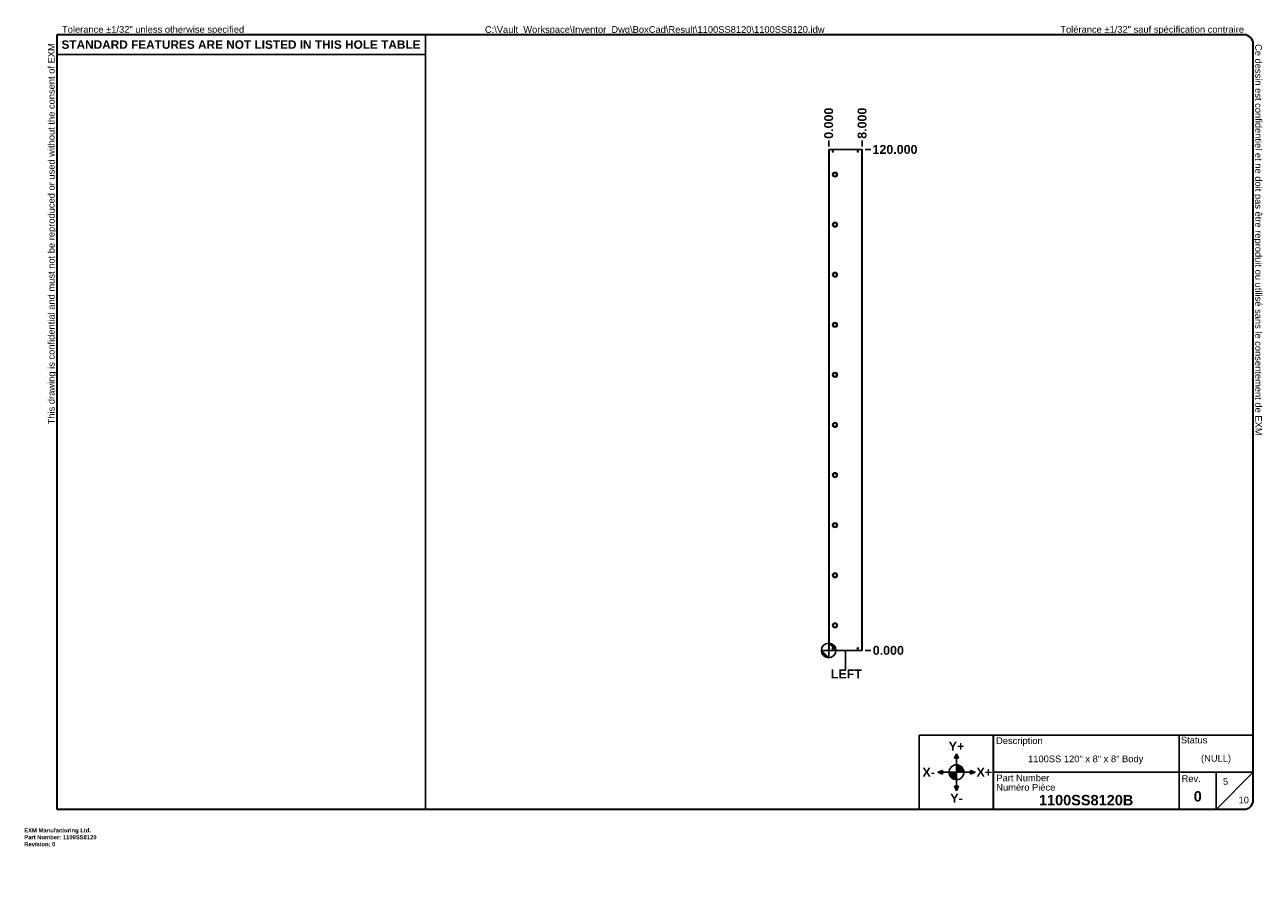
# Model space of a CAD drawing. Header units: inches. Extents: x 0 to 297, y -11 to 192.
import ezdxf

# ---------------------------------------------------------------- set-up
doc = ezdxf.new("R2010")
doc.units = ezdxf.units.IN
doc.header["$LTSCALE"] = 17.777778
doc.header["$MEASUREMENT"] = 0
doc.layers.get('0').update_dxf_attribs({"lineweight": 25})
for name, color, linetype, lineweight in [('Dimensions(ANSI)', 7, 'Continuous', 25), ('Sketch Geometry(ANSI)', 7, 'Continuous', 25), ('Symbols(ANSI)', 7, 'Continuous', 25), ('Visible Edges(ANSI)', 7, 'Continuous', 25), ('Visible Tangent Edges(ANSI)', 7, 'Continuous', 25)]:
    doc.layers.add(name, color=color, linetype=linetype, lineweight=lineweight)
doc.layers.add('Hatch', color=179, linetype='Continuous', lineweight=9, true_color=0x1e1e47)
doc.styles.add('Current-ANSI', font='arial.ttf')
doc.styles.add('Dimension-ANSI', font='arialbd.ttf')
doc.styles.get("Standard").update_dxf_attribs({"font": 'arialbd.ttf'})
doc.styles.add('Text Style44', font='arialbd.ttf')
doc.dimstyles.new('INCH-ANSI', dxfattribs={"dimscale": 17.777778, "dimtxt": 0.12, "dimasz": 0.098425, "dimexe": 0.04, "dimexo": 0.04, "dimgap": 0.031496, "dimtad": 0, "dimtih": 1, "dimtoh": 1, "dimdec": 3, "dimrnd": 1e-08, "dimzin": 0, "dimdsep": 46, "dimtxsty": 'Dimension-ANSI', "dimcen": 0.09, "dimdle": 0.312, "dimclrd": 179, "dimclre": 179, "dimclrt": 7, "dimadec": 1, "dimazin": 0, "dimtfac": 1, "dimtdec": 3, "dimtofl": 0, "dimtmove": 0, "dimatfit": 3, "dimfxl": 1, "dimtolj": 1, "dimtzin": 4, "dimlwd": 25, "dimlwe": 25, "dimarcsym": 0})
doc.dimstyles.new('INCH-ANSI-VERTICAL', dxfattribs={"dimscale": 17.777778, "dimtxt": 0.12, "dimasz": 0.098425, "dimexe": 0.04, "dimexo": 0.04, "dimgap": 0.031496, "dimtad": 0, "dimtih": 1, "dimtoh": 1, "dimdec": 3, "dimrnd": 1e-08, "dimzin": 0, "dimdsep": 46, "dimtxsty": 'Dimension-ANSI', "dimcen": 0.09, "dimdle": 0.312, "dimclrd": 179, "dimclre": 179, "dimclrt": 7, "dimadec": 1, "dimazin": 0, "dimtfac": 1, "dimtdec": 3, "dimtofl": 0, "dimtmove": 0, "dimatfit": 3, "dimfxl": 1, "dimtolj": 1, "dimtzin": 4, "dimlwd": 25, "dimlwe": 25, "dimarcsym": 0})

# ---------------------------------------------------------------- blocks, each defined once
blk = doc.blocks.new('Origin Indicator Symbol2')
at = {"layer": 'Dimensions(ANSI)'}
h = blk.add_hatch(color=7, dxfattribs=at)
edge = h.paths.add_edge_path(flags=0)
edge.add_line((10.841, 2.298), (10.743, 2.396))
edge.add_arc((10.841, 2.396), 0.0984, 180, 270)
h = blk.add_hatch(color=7, dxfattribs=at)
edge = h.paths.add_edge_path(flags=0)
edge.add_line((10.841, 2.495), (10.94, 2.396))
edge.add_arc((10.841, 2.396), 0.0984, 0, 90)
at = {"layer": 'Dimensions(ANSI)', "color": 7, "linetype": 'Continuous'}
for p, q in [((10.841, 2.298), (10.743, 2.396)), ((10.841, 2.495), (10.94, 2.396))]:
    blk.add_line(p, q, dxfattribs=at)
at = {"layer": 'Dimensions(ANSI)', "color": 7, "linetype": 'Continuous', "flags": 128}
for points in [[(10.841, 2.396), (10.841, 2.298), (10.743, 2.396), (10.841, 2.396)], [(10.841, 2.396), (10.743, 2.396), (10.841, 2.396), (10.841, 2.396)], [(10.841, 2.396), (10.94, 2.396), (10.841, 2.495), (10.841, 2.396)], [(10.841, 2.396), (10.841, 2.495), (10.841, 2.298), (10.841, 2.396)]]:
    blk.add_lwpolyline(points, dxfattribs=at)
at = {"layer": 'Dimensions(ANSI)', "color": 7, "linetype": 'Continuous'}
blk.add_circle((10.841, 2.396), 0.0984, dxfattribs=at)
for start, end in [(180, 270), (0, 90)]:
    blk.add_arc((10.841, 2.396), 0.0984, start, end, dxfattribs=at)
at = {"layer": 'Dimensions(ANSI)', "color": 7}
for points in [[(10.841, 2.396), (10.841, 2.298), (10.743, 2.396), (10.841, 2.396)], [(10.841, 2.396), (10.743, 2.396), (10.841, 2.396)], [(10.841, 2.396), (10.94, 2.396), (10.841, 2.495), (10.841, 2.396)], [(10.841, 2.396), (10.841, 2.495), (10.841, 2.298), (10.841, 2.396)]]:
    blk.add_solid(points, dxfattribs=at)
blk = doc.blocks.new('Borders EXM - B (Inch) - B')
at = {"layer": 'Sketch Geometry(ANSI)', "linetype": 'Continuous', "lineweight": 35}
for p, q in [((16.438, 10.692), (0.437, 10.692)), ((0.437, 10.692), (0.437, 0.255)), ((16.562, 0.38), (16.562, 10.567)), ((0.437, 0.255), (16.438, 0.255))]:
    blk.add_line(p, q, dxfattribs=at)
at = {"layer": 'Sketch Geometry(ANSI)'}
for p, q in [((5.406, 10.692), (5.406, 0.255)), ((0.437, 10.428), (5.406, 10.428))]:
    blk.add_line(p, q, dxfattribs=at)
at = {"layer": 'Sketch Geometry(ANSI)', "linetype": 'Continuous', "lineweight": 35}
for centre, start, end in [((16.438, 10.567), 0, 90), ((16.438, 0.38), 270, 0)]:
    blk.add_arc(centre, 0.125, start, end, dxfattribs=at)
at = {"layer": 'Symbols(ANSI)', "color": 7, "char_height": 0.09, "attachment_point": 7, "style": 'Current-ANSI'}
for s, insert, rotation in [('This drawing is confidential and must not be reproduced or used without the consent of EXM', (0.437, 5.442), 90), ('Ce dessin est confidentiel et ne doit pas être reproduit ou utilisé sans le consentement de EXM', (16.562, 10.567), 270)]:
    blk.add_mtext(s, dxfattribs=dict(at, insert=insert, rotation=rotation))
for s, insert in [('Tolerance ±1/32" unless otherwise specified', (0.509, 10.692)), ('Tolérance ±1/32" sauf spécification contraire', (13.963, 10.692))]:
    blk.add_mtext(s, dxfattribs=dict(at, insert=insert))
at = {"layer": 'Symbols(ANSI)', "color": 7, "insert": (2.921, 10.559), "char_height": 0.114, "width": 4.96908, "attachment_point": 5, "style": 'Dimension-ANSI'}
blk.add_mtext('\\fArial|b1|i0;{\\H0.1140;STANDARD FEATURES ARE NOT LISTED IN THIS HOLE TABLE}', dxfattribs=at)
at = {"layer": 'Symbols(ANSI)', "color": 7, "style": 'Current-ANSI'}
blk.add_attdef('FILENAME_AND_PATH_001', (6.208, 10.718), '', height=0.09, dxfattribs=at)
blk = doc.blocks.new('Title Blocks EXM-2 - ANSI B')
at = {"layer": 'Hatch'}
for points in [[(12.725, 0.94), (12.75, 0.94), (12.75, 1)], [(12.775, 0.94), (12.75, 1), (12.75, 0.94)], [(12.56, 0.75), (12.56, 0.775), (12.5, 0.75)], [(12.56, 0.75), (12.5, 0.75), (12.56, 0.725)], [(12.94, 0.75), (13, 0.75), (12.94, 0.775)], [(12.94, 0.75), (12.94, 0.725), (13, 0.75)], [(12.75, 0.56), (12.725, 0.56), (12.75, 0.5)], [(12.75, 0.56), (12.75, 0.5), (12.775, 0.56)]]:
    blk.add_hatch(color=7, dxfattribs=at).paths.add_polyline_path(points)
h = blk.add_hatch(color=7, dxfattribs=at)
edge = h.paths.add_edge_path()
edge.add_line((12.75, 0.85), (12.75, 0.75))
edge.add_line((12.75, 0.75), (12.85, 0.75))
edge.add_arc((12.75, 0.75), 0.1, 0, 90)
h = blk.add_hatch(color=7, dxfattribs=at)
edge = h.paths.add_edge_path()
edge.add_line((12.75, 0.65), (12.75, 0.75))
edge.add_line((12.75, 0.75), (12.65, 0.75))
edge.add_arc((12.75, 0.75), 0.1, 180, 270)
at = {"layer": 'Sketch Geometry(ANSI)'}
for p, q in [((12.249, 1.25), (16.749, 1.25)), ((12.249, 0.25), (12.249, 1.25)), ((15.749, 1.25), (15.749, 0.75)), ((16.749, 1.25), (16.749, 0.375)), ((12.75, 1), (12.725, 0.94)), ((12.725, 0.94), (12.775, 0.94)), ((12.75, 0.85), (12.75, 1)), ((12.775, 0.94), (12.75, 1)), ((12.75, 0.75), (12.75, 0.85)), ((12.5, 0.75), (12.56, 0.775)), ((12.65, 0.75), (12.5, 0.75)), ((12.56, 0.725), (12.5, 0.75)), ((12.56, 0.775), (12.56, 0.725)), ((12.75, 0.75), (12.65, 0.75)), ((12.75, 0.75), (12.85, 0.75)), ((12.75, 0.75), (12.75, 0.65)), ((12.85, 0.75), (13, 0.75)), ((13, 0.75), (12.94, 0.775)), ((12.94, 0.775), (12.94, 0.725)), ((12.94, 0.725), (13, 0.75)), ((15.749, 0.75), (13.249, 0.75)), ((16.249, 0.75), (15.749, 0.75)), ((15.749, 0.75), (15.749, 0.25)), ((16.249, 0.25), (16.249, 0.75)), ((16.249, 0.75), (16.749, 0.75)), ((16.249, 0.25), (16.749, 0.75)), ((12.775, 0.56), (12.725, 0.56)), ((12.725, 0.56), (12.75, 0.5)), ((12.75, 0.65), (12.75, 0.5)), ((12.75, 0.5), (12.775, 0.56)), ((13.249, 0.25), (12.249, 0.25)), ((16.624, 0.25), (13.249, 0.25))]:
    blk.add_line(p, q, dxfattribs=at)
at = {"layer": 'Sketch Geometry(ANSI)', "linetype": 'Continuous', "lineweight": 35}
blk.add_line((13.249, 0.25), (13.249, 1.25), dxfattribs=at)
at = {"layer": 'Sketch Geometry(ANSI)'}
blk.add_circle((12.75, 0.75), 0.1, dxfattribs=at)
blk.add_arc((16.624, 0.375), 0.125, 270, 0, dxfattribs=at)
at = {"layer": 'Symbols(ANSI)', "color": 7}
for s, insert, char_height, attachment_point, style in [('Description', (13.283, 1.103), 0.09, 7, 'Current-ANSI'), ('Status', (15.774, 1.137), 0.09, 7, 'Current-ANSI'), ('\\fArial|b1|i0;Y+', (12.75, 1.1), 0.12, 5, 'Dimension-ANSI'), ('\\fArial|b1|i0;X-', (12.375, 0.75), 0.12, 5, 'Dimension-ANSI'), ('\\fArial|b1|i0;X+', (13.125, 0.75), 0.12, 5, 'Dimension-ANSI'), ('Part Number', (13.287, 0.627), 0.09, 7, 'Current-ANSI'), ('Numéro Pièce', (13.286, 0.5), 0.09, 7, 'Current-ANSI'), ('\\fArial|b1|i0;Y-', (12.75, 0.4), 0.12, 5, 'Dimension-ANSI')]:
    blk.add_mtext(s, dxfattribs=dict(at, insert=insert, char_height=char_height, attachment_point=attachment_point, style=style))
at = {"layer": 'Symbols(ANSI)', "color": 7, "insert": (15.783, 0.618), "char_height": 0.09, "width": 0.25854, "attachment_point": 7, "style": 'Current-ANSI'}
blk.add_mtext('Rev.', dxfattribs=at)
at = {"layer": 'Symbols(ANSI)', "color": 7}
for tag, p, height, style in [('IDW_DESC_IAM_001', (13.715, 0.885), 0.09, 'Current-ANSI'), ('DESIGN_STATE_001', (16.045, 0.893), 0.09, 'Current-ANSI'), ('Sheet_Number_001', (16.341, 0.581), 0.09, 'Current-ANSI'), ('IDW_NAME_IAM_001', (13.861, 0.304), 0.14, 'Text Style44'), ('IDW_REV_001', (15.947, 0.355), 0.14, 'Text Style44'), ('Number_of_sheets_001', (16.551, 0.331), 0.09, 'Current-ANSI')]:
    blk.add_attdef(tag, p, '', height=height, dxfattribs=dict(at, style=style))
blk = doc.blocks.new('*D11')
at = {"layer": 'Defpoints', "color": 0, "linetype": 'Continuous', "transparency": 16777216}
for p in [(200.74, 42.6), (200.74, 42.6), (202.87, 42.6)]:
    blk.add_point(p, dxfattribs=at)
at = {"layer": 'Dimensions(ANSI)', "color": 179, "linetype": 'Continuous', "lineweight": 25, "true_color": 0x262658, "transparency": 16777216}
blk.add_line((201.45, 42.6), (202.87, 42.6), dxfattribs=at)
at = {"layer": 'Dimensions(ANSI)', "color": 7, "linetype": 'Continuous', "lineweight": 25, "transparency": 16777216, "insert": (207.02, 42.6), "char_height": 2.133, "attachment_point": 5, "style": 'Dimension-ANSI'}
blk.add_mtext('\\A1;0.000', dxfattribs=at)
blk = doc.blocks.new('*D12')
at = {"layer": 'Defpoints', "color": 0, "linetype": 'Continuous', "transparency": 16777216}
for p in [(200.74, 162.6), (202.87, 162.6), (200.74, 42.6)]:
    blk.add_point(p, dxfattribs=at)
at = {"layer": 'Dimensions(ANSI)', "color": 179, "linetype": 'Continuous', "lineweight": 25, "true_color": 0x262658, "transparency": 16777216}
blk.add_line((201.45, 162.6), (202.87, 162.6), dxfattribs=at)
at = {"layer": 'Dimensions(ANSI)', "color": 7, "linetype": 'Continuous', "lineweight": 25, "transparency": 16777216, "insert": (208.62, 162.6), "char_height": 2.1333, "attachment_point": 5, "style": 'Dimension-ANSI'}
blk.add_mtext('\\A1;120.000', dxfattribs=at)
blk = doc.blocks.new('*D13')
at = {"layer": 'Defpoints', "color": 0, "linetype": 'Continuous', "transparency": 16777216}
for p in [(192.74, 164.73), (192.74, 162.6), (192.74, 162.6)]:
    blk.add_point(p, dxfattribs=at)
at = {"layer": 'Dimensions(ANSI)', "color": 179, "linetype": 'Continuous', "lineweight": 25, "true_color": 0x262658, "transparency": 16777216}
blk.add_line((192.74, 163.31), (192.74, 164.73), dxfattribs=at)
at = {"layer": 'Dimensions(ANSI)', "color": 7, "linetype": 'Continuous', "lineweight": 25, "transparency": 16777216, "insert": (192.74, 168.89), "char_height": 2.133, "attachment_point": 5, "rotation": 90, "style": 'Dimension-ANSI'}
blk.add_mtext('\\A1;0.000', dxfattribs=at)
blk = doc.blocks.new('*D14')
at = {"layer": 'Defpoints', "color": 0, "linetype": 'Continuous', "transparency": 16777216}
for p in [(200.74, 164.73), (192.74, 162.6), (200.74, 162.6)]:
    blk.add_point(p, dxfattribs=at)
at = {"layer": 'Dimensions(ANSI)', "color": 179, "linetype": 'Continuous', "lineweight": 25, "true_color": 0x262658, "transparency": 16777216}
blk.add_line((200.74, 163.31), (200.74, 164.73), dxfattribs=at)
at = {"layer": 'Dimensions(ANSI)', "color": 7, "linetype": 'Continuous', "lineweight": 25, "transparency": 16777216, "insert": (200.74, 168.89), "char_height": 2.133, "attachment_point": 5, "rotation": 90, "style": 'Dimension-ANSI'}
blk.add_mtext('\\A1;8.000', dxfattribs=at)
blk = doc.blocks.new('Datum Identifier14')
at = {"layer": 'Symbols(ANSI)', "color": 7, "linetype": 'Continuous', "lineweight": 25}
for p, q in [((11.066, 2.298), (11.066, 2.396)), ((11.066, 2.298), (11.066, 2.324)), ((11.066, 2.324), (11.066, 2.14))]:
    blk.add_line(p, q, dxfattribs=at)
at = {"layer": 'Symbols(ANSI)', "color": 7, "insert": (10.87, 2.02), "char_height": 0.12, "attachment_point": 7, "style": 'Dimension-ANSI'}
blk.add_mtext('LEFT', dxfattribs=at)

msp = doc.modelspace()

# ---------------------------------------------------------------- linework, layer by layer
at = {"layer": 'Visible Edges(ANSI)'}
for p, q in [((192.8217, 162.6016), (192.7357, 162.6016)), ((192.7357, 42.6016), (192.7357, 162.6016)), ((200.6497, 162.6016), (192.8217, 162.6016)), ((200.7357, 162.6016), (200.6497, 162.6016)), ((200.7357, 162.6016), (200.7357, 42.6016)), ((193.8001, 156.6416), (193.8, 156.6416)), ((193.8, 156.5616), (193.8001, 156.5616)), ((194.1857, 157.1618), (194.1857, 157.1617)), ((194.1857, 156.0414), (194.1857, 156.0413)), ((194.2857, 157.1617), (194.2857, 157.1618)), ((194.2857, 156.0413), (194.2857, 156.0414)), ((194.6714, 156.6416), (194.6713, 156.6416)), ((194.6713, 156.5616), (194.6714, 156.5616)), ((193.8001, 144.6416), (193.8, 144.6416)), ((193.8, 144.5616), (193.8001, 144.5616)), ((194.1857, 145.1618), (194.1857, 145.1617)), ((194.1857, 144.0414), (194.1857, 144.0413)), ((194.2857, 145.1617), (194.2857, 145.1618)), ((194.2857, 144.0413), (194.2857, 144.0414)), ((194.6714, 144.6416), (194.6713, 144.6416)), ((194.6713, 144.5616), (194.6714, 144.5616)), ((193.8001, 132.6416), (193.8, 132.6416)), ((193.8, 132.5616), (193.8001, 132.5616)), ((194.1857, 133.1618), (194.1857, 133.1617)), ((194.1857, 132.0414), (194.1857, 132.0413)), ((194.2857, 133.1617), (194.2857, 133.1618)), ((194.2857, 132.0413), (194.2857, 132.0414)), ((194.6714, 132.6416), (194.6713, 132.6416)), ((194.6713, 132.5616), (194.6714, 132.5616)), ((193.8001, 120.6416), (193.8, 120.6416)), ((193.8, 120.5616), (193.8001, 120.5616)), ((194.1857, 121.1618), (194.1857, 121.1617)), ((194.1857, 120.0414), (194.1857, 120.0413)), ((194.2857, 121.1617), (194.2857, 121.1618)), ((194.2857, 120.0413), (194.2857, 120.0414)), ((194.6714, 120.6416), (194.6713, 120.6416)), ((194.6713, 120.5616), (194.6714, 120.5616)), ((193.8001, 108.6416), (193.8, 108.6416)), ((193.8, 108.5616), (193.8001, 108.5616)), ((194.1857, 109.1618), (194.1857, 109.1617)), ((194.1857, 108.0414), (194.1857, 108.0413)), ((194.2857, 109.1617), (194.2857, 109.1618)), ((194.2857, 108.0413), (194.2857, 108.0414)), ((194.6714, 108.6416), (194.6713, 108.6416)), ((194.6713, 108.5616), (194.6714, 108.5616)), ((193.8001, 96.6416), (193.8, 96.6416)), ((193.8, 96.5616), (193.8001, 96.5616)), ((194.1857, 97.1618), (194.1857, 97.1617)), ((194.1857, 96.0414), (194.1857, 96.0413)), ((194.2857, 97.1617), (194.2857, 97.1618)), ((194.2857, 96.0413), (194.2857, 96.0414)), ((194.6714, 96.6416), (194.6713, 96.6416)), ((194.6713, 96.5616), (194.6714, 96.5616)), ((193.8001, 84.6416), (193.8, 84.6416)), ((193.8, 84.5616), (193.8001, 84.5616)), ((194.1857, 85.1618), (194.1857, 85.1617)), ((194.1857, 84.0414), (194.1857, 84.0413)), ((194.2857, 85.1617), (194.2857, 85.1618)), ((194.2857, 84.0413), (194.2857, 84.0414)), ((194.6714, 84.6416), (194.6713, 84.6416)), ((194.6713, 84.5616), (194.6714, 84.5616)), ((193.8001, 72.6416), (193.8, 72.6416)), ((193.8, 72.5616), (193.8001, 72.5616)), ((194.1857, 73.1618), (194.1857, 73.1617)), ((194.1857, 72.0414), (194.1857, 72.0413)), ((194.2857, 73.1617), (194.2857, 73.1618)), ((194.2857, 72.0413), (194.2857, 72.0414)), ((194.6714, 72.6416), (194.6713, 72.6416)), ((194.6713, 72.5616), (194.6714, 72.5616)), ((193.8001, 60.6416), (193.8, 60.6416)), ((193.8, 60.5616), (193.8001, 60.5616)), ((194.1857, 61.1618), (194.1857, 61.1617)), ((194.1857, 60.0414), (194.1857, 60.0413)), ((194.2857, 61.1617), (194.2857, 61.1618)), ((194.2857, 60.0413), (194.2857, 60.0414)), ((194.6714, 60.6416), (194.6713, 60.6416)), ((194.6713, 60.5616), (194.6714, 60.5616)), ((193.8001, 48.6416), (193.8, 48.6416)), ((193.8, 48.5616), (193.8001, 48.5616)), ((194.1857, 49.1618), (194.1857, 49.1617)), ((194.1857, 48.0414), (194.1857, 48.0413)), ((194.2857, 49.1617), (194.2857, 49.1618)), ((194.2857, 48.0413), (194.2857, 48.0414)), ((194.6714, 48.6416), (194.6713, 48.6416)), ((194.6713, 48.5616), (194.6714, 48.5616)), ((192.8217, 42.6016), (192.7357, 42.6016)), ((192.8217, 42.6016), (200.6497, 42.6016)), ((200.6497, 42.6016), (200.7357, 42.6016))]:
    msp.add_line(p, q, dxfattribs=at)
for centre in [(193.7357, 162.1016), (199.7357, 162.1016), (193.7357, 43.1016), (199.7357, 43.1016)]:
    msp.add_circle(centre, 0.1405, dxfattribs=at)
for centre, radius, start, end in [((194.2357, 156.6016), 0.5625, 95.099689, 264.900311), ((194.2357, 156.6016), 0.5624, 95.100598, 264.899402), ((194.2357, 156.6016), 0.4375, 5.245797, 174.754203), ((194.2357, 156.6016), 0.4375, 185.245797, 354.754203), ((194.2357, 156.6016), 0.4374, 5.247, 174.753), ((194.2357, 156.6016), 0.4374, 185.247, 354.753), ((194.2357, 156.6016), 0.5625, 275.099689, 84.900311), ((194.2357, 156.6016), 0.5624, 275.100598, 84.899402), ((194.2357, 144.6016), 0.5625, 95.099689, 264.900311), ((194.2357, 144.6016), 0.5624, 95.100598, 264.899402), ((194.2357, 144.6016), 0.4375, 5.245797, 174.754203), ((194.2357, 144.6016), 0.4375, 185.245797, 354.754203), ((194.2357, 144.6016), 0.4374, 5.247, 174.753), ((194.2357, 144.6016), 0.4374, 185.247, 354.753), ((194.2357, 144.6016), 0.5625, 275.099689, 84.900311), ((194.2357, 144.6016), 0.5624, 275.100598, 84.899402), ((194.2357, 132.6016), 0.5625, 95.099689, 264.900311), ((194.2357, 132.6016), 0.5624, 95.100598, 264.899402), ((194.2357, 132.6016), 0.4375, 5.245797, 174.754203), ((194.2357, 132.6016), 0.4375, 185.245797, 354.754203), ((194.2357, 132.6016), 0.4374, 5.247, 174.753), ((194.2357, 132.6016), 0.4374, 185.247, 354.753), ((194.2357, 132.6016), 0.5625, 275.099689, 84.900311), ((194.2357, 132.6016), 0.5624, 275.100598, 84.899402), ((194.2357, 120.6016), 0.5625, 95.099689, 264.900311), ((194.2357, 120.6016), 0.5624, 95.100598, 264.899402), ((194.2357, 120.6016), 0.4375, 5.245797, 174.754203), ((194.2357, 120.6016), 0.4375, 185.245797, 354.754203), ((194.2357, 120.6016), 0.4374, 5.247, 174.753), ((194.2357, 120.6016), 0.4374, 185.247, 354.753), ((194.2357, 120.6016), 0.5625, 275.099689, 84.900311), ((194.2357, 120.6016), 0.5624, 275.100598, 84.899402), ((194.2357, 108.6016), 0.5625, 95.099689, 264.900311), ((194.2357, 108.6016), 0.5624, 95.100598, 264.899402), ((194.2357, 108.6016), 0.4375, 5.245797, 174.754203), ((194.2357, 108.6016), 0.4375, 185.245797, 354.754203), ((194.2357, 108.6016), 0.4374, 5.247, 174.753), ((194.2357, 108.6016), 0.4374, 185.247, 354.753), ((194.2357, 108.6016), 0.5625, 275.099689, 84.900311), ((194.2357, 108.6016), 0.5624, 275.100598, 84.899402), ((194.2357, 96.6016), 0.5625, 95.099689, 264.900311), ((194.2357, 96.6016), 0.5624, 95.100598, 264.899402), ((194.2357, 96.6016), 0.4375, 5.245797, 174.754203), ((194.2357, 96.6016), 0.4375, 185.245797, 354.754203), ((194.2357, 96.6016), 0.4374, 5.247, 174.753), ((194.2357, 96.6016), 0.4374, 185.247, 354.753), ((194.2357, 96.6016), 0.5625, 275.099689, 84.900311), ((194.2357, 96.6016), 0.5624, 275.100598, 84.899402), ((194.2357, 84.6016), 0.5625, 95.099689, 264.900311), ((194.2357, 84.6016), 0.5624, 95.100598, 264.899402), ((194.2357, 84.6016), 0.4375, 5.245797, 174.754203), ((194.2357, 84.6016), 0.4375, 185.245797, 354.754203), ((194.2357, 84.6016), 0.4374, 5.247, 174.753), ((194.2357, 84.6016), 0.4374, 185.247, 354.753), ((194.2357, 84.6016), 0.5625, 275.099689, 84.900311), ((194.2357, 84.6016), 0.5624, 275.100598, 84.899402), ((194.2357, 72.6016), 0.5625, 95.099689, 264.900311), ((194.2357, 72.6016), 0.5624, 95.100598, 264.899402), ((194.2357, 72.6016), 0.4375, 5.245797, 174.754203), ((194.2357, 72.6016), 0.4375, 185.245797, 354.754203), ((194.2357, 72.6016), 0.4374, 5.247, 174.753), ((194.2357, 72.6016), 0.4374, 185.247, 354.753), ((194.2357, 72.6016), 0.5625, 275.099689, 84.900311), ((194.2357, 72.6016), 0.5624, 275.100598, 84.899402), ((194.2357, 60.6016), 0.5625, 95.099689, 264.900311), ((194.2357, 60.6016), 0.5624, 95.100598, 264.899402), ((194.2357, 60.6016), 0.4375, 5.245797, 174.754203), ((194.2357, 60.6016), 0.4375, 185.245797, 354.754203), ((194.2357, 60.6016), 0.4374, 5.247, 174.753), ((194.2357, 60.6016), 0.4374, 185.247, 354.753), ((194.2357, 60.6016), 0.5625, 275.099689, 84.900311), ((194.2357, 60.6016), 0.5624, 275.100598, 84.899402), ((194.2357, 48.6016), 0.5625, 95.099689, 264.900311), ((194.2357, 48.6016), 0.5624, 95.100598, 264.899402), ((194.2357, 48.6016), 0.4375, 5.245797, 174.754203), ((194.2357, 48.6016), 0.4375, 185.245797, 354.754203), ((194.2357, 48.6016), 0.4374, 5.247, 174.753), ((194.2357, 48.6016), 0.4374, 185.247, 354.753), ((194.2357, 48.6016), 0.5625, 275.099689, 84.900311), ((194.2357, 48.6016), 0.5624, 275.100598, 84.899402)]:
    msp.add_arc(centre, radius, start, end, dxfattribs=at)
at = {"layer": 'Visible Tangent Edges(ANSI)'}
for p, q in [((192.8217, 162.6016), (192.8217, 42.6016)), ((200.6497, 42.6016), (200.6497, 162.6016))]:
    msp.add_line(p, q, dxfattribs=at)

# ---------------------------------------------------------------- block references
at = {"xscale": 17.77777777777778, "yscale": 17.77777777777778, "zscale": 17.77777777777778}
for name, p, values in [('Borders EXM - B (Inch) - B', (0, 0), {'FILENAME_AND_PATH_001': 'C:\\Vault_Workspace\\Inventor_Dwg\\BoxCad\\Result\\1100SS8120\\1100SS8120.idw'}), ('Title Blocks EXM-2 - ANSI B', (-3.3124, 0.0808), {'IDW_REV_001': '0', 'Sheet_Number_001': '5', 'Number_of_sheets_001': '10', 'IDW_DESC_IAM_001': '1100SS 120" x 8" x 8" Body', 'DESIGN_STATE_001': '(NULL)', 'IDW_NAME_IAM_001': '1100SS8120B'})]:
    msp.add_blockref(name, p, dxfattribs=at).add_auto_attribs(values)
at = {"layer": 'Dimensions(ANSI)', "xscale": 17.77777777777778, "yscale": 17.77777777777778, "zscale": 17.77777777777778}
msp.add_blockref('Origin Indicator Symbol2', (0, 0), dxfattribs=at)
at = {"layer": 'Symbols(ANSI)', "xscale": 17.77777777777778, "yscale": 17.77777777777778, "zscale": 17.77777777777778}
msp.add_blockref('Datum Identifier14', (0, 0), dxfattribs=at)

# ---------------------------------------------------------------- texts
at = {"insert": (0, 0), "char_height": 1, "attachment_point": 1}
msp.add_mtext_dynamic_manual_height_columns('EXM Manufacturing Ltd.\\PPart Number: 1100SS8120\\PRevision: 0', width=6.990976, gutter_width=1, heights=[0], dxfattribs=at).dxf.set("width", 100)

# ---------------------------------------------------------------- dimensions: what is measured, and where the dimension line sits
at = {"layer": 'Dimensions(ANSI)', "color": 179, "linetype": 'Continuous', "lineweight": 25, "true_color": 0x262658}
for feature_location, offset, dtype, origin, dimstyle, picture, middle in [((192.7357047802, 162.6015696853), (0, 2.1333333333), 1, (192.7357047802, 162.6015696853), 'INCH-ANSI-VERTICAL', '*D13', (192.7357047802, 168.8877390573)), ((200.7357, 162.6016), (0, 2.1333), 1, (192.7357, 162.6016), 'INCH-ANSI-VERTICAL', '*D14', (200.7357, 168.8899)), ((200.7357, 162.6016), (2.1333, 0), 0, (200.7357, 42.6016), 'INCH-ANSI', '*D12', (208.6241, 162.6016)), ((200.7357047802, 42.6015696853), (2.1333333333, 0), 0, (200.7357047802, 42.6015696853), 'INCH-ANSI', '*D11', (207.0218741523, 42.6015696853))]:
    dim = msp.add_ordinate_dim(feature_location=feature_location, offset=offset, dtype=dtype, origin=origin, dimstyle=dimstyle, override={"dimgap": 0.031496, "dimtad": 0, "dimdec": 3, "dimtol": 0, "dimlim": 0, "dimtp": 0, "dimtm": 0, "dimtdec": 3}, dxfattribs=at)
    dim.commit()
    dim.dimension.update_dxf_attribs({"geometry": picture, "text_midpoint": middle})

doc.saveas('drawing.dxf')
